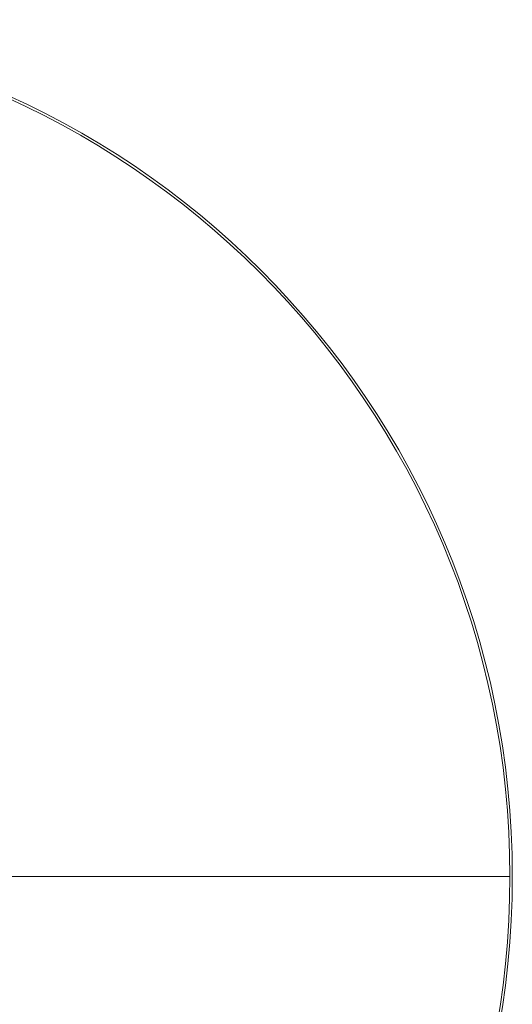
# Model space of a CAD drawing. Header units: inches. Extents: x 54.2 to 137.7, y 35.6 to 119.1.
# Tile 7 of 7: x 113.7 to 137.7, y 71.1 to 119.1. Entities that reach past the tile are written whole.
import ezdxf

# ---------------------------------------------------------------- set-up
doc = ezdxf.new("R2010")
doc.units = ezdxf.units.IN
doc.header["$MEASUREMENT"] = 0
doc.linetypes.add('SLD-Solid', pattern=[0])

msp = doc.modelspace()

# ---------------------------------------------------------------- linework, layer by layer
at = {"color": 7, "linetype": 'SLD-Solid', "lineweight": 15}
msp.add_line((54.271, 77.33), (137.535, 77.33), dxfattribs=at)
msp.add_line((54.271, 77.33), (137.535, 77.33), dxfattribs=at)
for radius in [41.75, 41.632]:
    msp.add_circle((95.903, 77.33), radius, dxfattribs=at)
for start, end in [(0, 180), (180, 0)]:
    msp.add_arc((95.903, 77.33), 41.632, start, end, dxfattribs=at)

doc.saveas('drawing.dxf')
